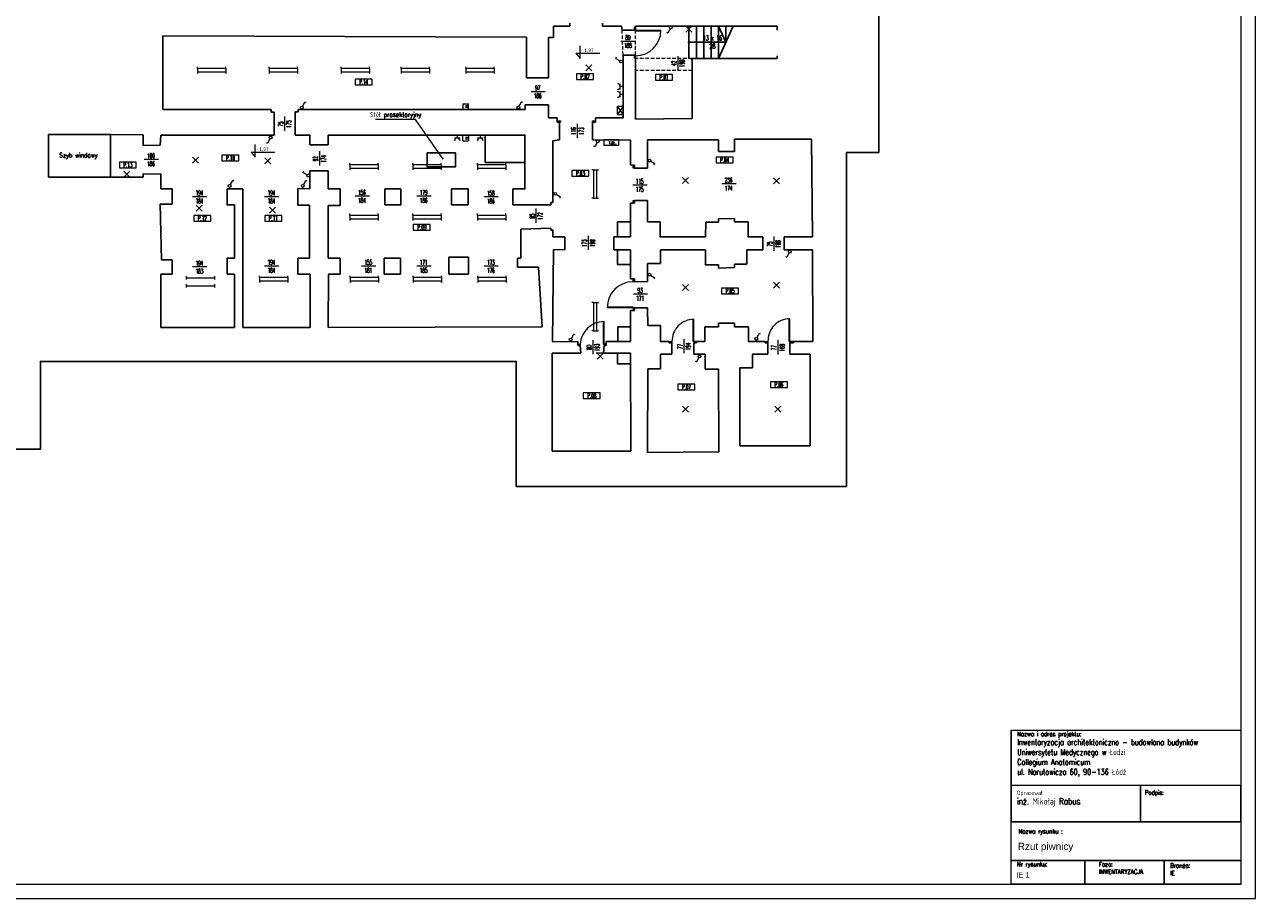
# Model space of a CAD drawing. Header units: millimetres. Extents: x 7052 to 69970, y -1719 to 15326.
# Tile 2 of 160: x 11115 to 15462, y -1719 to 1368. Entities that reach past the tile are written whole.
import ezdxf

# ---------------------------------------------------------------- set-up
doc = ezdxf.new("R2010")
doc.units = ezdxf.units.MM
doc.linetypes.add('HIDDEN', pattern=[9.525, 6.35, -3.175])
for name, color, linetype, lineweight in [('m_elektryka', 10, 'Continuous', 5), ('m_tabela', 7, 'Continuous', 20), ('m_tekst', 7, 'Continuous', 13), ('mr_cienka', 7, 'Continuous', 9), ('mr_opis', 7, 'Continuous', 9), ('mr_opis_bialy', 7, 'Continuous', 9), ('mr_otwory', 7, 'Continuous', 13), ('mr_przerywane', 7, 'Continuous', 13), ('mr_stolarka', 7, 'Continuous', 13), ('mr_ściany', 7, 'Continuous', 25)]:
    doc.layers.add(name, color=color, linetype=linetype, lineweight=lineweight)
doc.styles.add('opis', font='simplex.shx', dxfattribs={"width": 0.8})
doc.styles.add('PIOTR', font='arial.ttf', dxfattribs={"height": 10})
doc.styles.get("Standard").update_dxf_attribs({"font": 'arial.ttf'})
doc.styles.add('styl1', font='simplex.shx', dxfattribs={"width": 0.75})
doc.styles.add('TABELKA', font='arial.ttf')
doc.styles.add('WYM', font='simplex.shx', dxfattribs={"width": 0.5})

# ---------------------------------------------------------------- blocks, each defined once
blk = doc.blocks.new('KOTA')
for p, q in [((0, 0), (0, 50)), ((-16.6, 20), (76.8, 20)), ((-16.6, 20), (0, 0))]:
    blk.add_line(p, q)
at = {"style": 'TABELKA', "flags": 4}
blk.add_attdef('POZIOM', (1.4, 25), '', height=13.7, rotation=360, dxfattribs=at)
blk = doc.blocks.new('oświetlenie')
at = {"layer": 'm_elektryka', "color": 0}
for p, q in [((10.6, 10.6), (-10.6, -10.6)), ((-10.6, 10.6), (10.6, -10.6))]:
    blk.add_line(p, q, dxfattribs=at)
blk = doc.blocks.new('właczn ik pojedynczy')
at = {"layer": 'm_elektryka', "color": 0}
for p in [(-12.4, 12.7), (0, 0)]:
    blk.add_line(p, (-14.8, 8.3), dxfattribs=at)
blk.add_circle((4.4, -2.4), 5, dxfattribs=at)
blk = doc.blocks.new('gniazdo z u')
at = {"layer": 'm_elektryka', "color": 0}
for p, q in [((-20, -10), (0, -10)), ((-10, -20), (-10, -10))]:
    blk.add_line(p, q, dxfattribs=at)
blk.add_arc((-10, 0), 10, 180, 0, dxfattribs=at)
blk = doc.blocks.new('świetlówka 1')
at = {"layer": 'm_elektryka', "color": 0, "ltscale": 0.4}
for p, q in [((0, 0), (0, 6)), ((0, 0), (100, 0)), ((0, -6), (0, 0)), ((100, 0), (100, 6)), ((100, -6), (100, 0))]:
    blk.add_line(p, q, dxfattribs=at)

msp = doc.modelspace()

# ---------------------------------------------------------------- linework, layer by layer
at = {"layer": 'm_elektryka', "color": 0}
for p, q in [((13475, 1363.5), (13447.8, 1363.5)), ((13461.4, 1352.9), (13450.8, 1363.5)), ((13461.4, 1352.9), (13450.8, 1342.3)), ((13461.4, 1352.9), (13472, 1363.5)), ((13461.4, 1352.9), (13472, 1342.3)), ((11725.6, 1213.4), (11725.6, 1219.4)), ((11825.6, 1213.4), (11825.6, 1219.4)), ((11978.5, 1213.4), (11978.5, 1219.4)), ((12078.5, 1213.4), (12078.5, 1219.4)), ((12232.4, 1213.4), (12232.4, 1219.4)), ((12332.4, 1213.4), (12332.4, 1219.4)), ((12445.2, 1213.4), (12445.2, 1219.4)), ((12545.2, 1213.4), (12545.2, 1219.4)), ((12672.8, 1213.4), (12672.8, 1219.4)), ((12772.8, 1213.4), (12772.8, 1219.4)), ((11825.6, 1213.4), (11725.6, 1213.4)), ((11725.6, 1201.4), (11825.6, 1201.4)), ((11725.6, 1201.4), (11725.6, 1195.4)), ((11825.6, 1201.4), (11825.6, 1195.4)), ((12078.5, 1213.4), (11978.5, 1213.4)), ((11978.5, 1201.4), (12078.5, 1201.4)), ((11978.5, 1201.4), (11978.5, 1195.4)), ((12078.5, 1201.4), (12078.5, 1195.4)), ((12332.4, 1213.4), (12232.4, 1213.4)), ((12232.4, 1201.4), (12332.4, 1201.4)), ((12232.4, 1201.4), (12232.4, 1195.4)), ((12332.4, 1201.4), (12332.4, 1195.4)), ((12545.2, 1213.4), (12445.2, 1213.4)), ((12445.2, 1201.4), (12545.2, 1201.4)), ((12445.2, 1201.4), (12445.2, 1195.4)), ((12545.2, 1201.4), (12545.2, 1195.4)), ((12772.8, 1213.4), (12672.8, 1213.4)), ((12672.8, 1201.4), (12772.8, 1201.4)), ((12672.8, 1201.4), (12672.8, 1195.4)), ((12772.8, 1201.4), (12772.8, 1195.4)), ((12662.8, 1088.5), (12662.8, 1068.5)), ((12682.8, 1068.5), (12682.8, 1088.5)), ((13209.3, 1050.5), (13209.3, 1079.9)), ((13209.3, 1079.9), (13229.3, 1079.9)), ((13209.3, 1050.5), (13229.3, 1050.5)), ((13229.3, 1050.5), (13229.3, 1079.9)), ((12662.8, 957.5), (12662.8, 977.5)), ((12682.8, 977.5), (12682.8, 957.5)), ((13214.1, 961), (13161.1, 961)), ((13161.3, 940.9), (13161.3, 960.9)), ((13214.1, 941), (13214.1, 961)), ((13214.1, 941), (13161.1, 941)), ((12263.2, 872.9), (12263.2, 878.9)), ((12363.2, 872.9), (12263.2, 872.9)), ((12363.2, 872.9), (12363.2, 878.9)), ((12486.2, 872.9), (12486.2, 878.9)), ((12586.2, 872.9), (12486.2, 872.9)), ((12586.2, 872.9), (12586.2, 878.9)), ((12714.9, 872.9), (12714.9, 878.9)), ((12814.9, 872.9), (12714.9, 872.9)), ((12814.9, 872.9), (12814.9, 878.9)), ((11462.3, 829.6), (11489.5, 829.6)), ((11475.9, 840.2), (11465.3, 850.8)), ((11475.9, 840.2), (11465.3, 829.6)), ((11475.9, 840.2), (11486.5, 850.8)), ((11475.9, 840.2), (11486.5, 829.6)), ((12263.2, 860.9), (12363.2, 860.9)), ((12263.2, 860.9), (12263.2, 854.9)), ((12363.2, 860.9), (12363.2, 854.9)), ((12486.2, 860.9), (12586.2, 860.9)), ((12486.2, 860.9), (12486.2, 854.9)), ((12586.2, 860.9), (12586.2, 854.9)), ((12714.9, 860.9), (12814.9, 860.9)), ((12714.9, 860.9), (12714.9, 854.9)), ((12814.9, 860.9), (12814.9, 854.9)), ((13124.4, 854.9), (13118.4, 854.9)), ((13124.4, 854.9), (13124.4, 754.9)), ((13136.4, 754.9), (13136.4, 854.9)), ((13136.4, 854.9), (13142.4, 854.9)), ((13124.4, 754.9), (13118.4, 754.9)), ((13136.4, 754.9), (13142.4, 754.9)), ((12263.2, 694.5), (12263.2, 700.5)), ((12363.2, 694.5), (12363.2, 700.5)), ((12486.2, 694.5), (12486.2, 700.5)), ((12586.2, 694.5), (12586.2, 700.5)), ((12714.9, 694.5), (12714.9, 700.5)), ((12814.9, 694.5), (12814.9, 700.5)), ((12363.2, 694.5), (12263.2, 694.5)), ((12263.2, 682.5), (12363.2, 682.5)), ((12263.2, 682.5), (12263.2, 676.5)), ((12363.2, 682.5), (12363.2, 676.5)), ((12586.2, 694.5), (12486.2, 694.5)), ((12486.2, 682.5), (12586.2, 682.5)), ((12486.2, 682.5), (12486.2, 676.5)), ((12586.2, 682.5), (12586.2, 676.5)), ((12814.9, 694.5), (12714.9, 694.5)), ((12714.9, 682.5), (12814.9, 682.5)), ((12714.9, 682.5), (12714.9, 676.5)), ((12814.9, 682.5), (12814.9, 676.5)), ((11944.3, 474.8), (11944.3, 480.8)), ((12044.3, 474.8), (12044.3, 480.8)), ((12264.4, 474.8), (12264.4, 480.8)), ((12364.4, 474.8), (12364.4, 480.8)), ((12487.4, 474.8), (12487.4, 480.8)), ((12587.4, 474.8), (12587.4, 480.8)), ((12716.1, 474.8), (12716.1, 480.8)), ((12816.1, 474.8), (12816.1, 480.8)), ((12044.3, 474.8), (11944.3, 474.8)), ((11944.3, 462.8), (12044.3, 462.8)), ((11944.3, 462.8), (11944.3, 456.8)), ((12044.3, 462.8), (12044.3, 456.8)), ((12364.4, 474.8), (12264.4, 474.8)), ((12264.4, 462.8), (12364.4, 462.8)), ((12264.4, 462.8), (12264.4, 456.8)), ((12364.4, 462.8), (12364.4, 456.8)), ((12587.4, 474.8), (12487.4, 474.8)), ((12487.4, 462.8), (12587.4, 462.8)), ((12487.4, 462.8), (12487.4, 456.8)), ((12587.4, 462.8), (12587.4, 456.8)), ((12816.1, 474.8), (12716.1, 474.8)), ((12716.1, 462.8), (12816.1, 462.8)), ((12716.1, 462.8), (12716.1, 456.8)), ((12816.1, 462.8), (12816.1, 456.8)), ((13124.4, 386.6), (13118.4, 386.6)), ((13124.4, 386.6), (13124.4, 286.6)), ((13136.4, 286.6), (13136.4, 386.6)), ((13136.4, 386.6), (13142.4, 386.6)), ((13124.4, 286.6), (13118.4, 286.6)), ((13136.4, 286.6), (13142.4, 286.6)), ((13161.1, 207), (13133.9, 207)), ((13147.5, 196.4), (13136.9, 207)), ((13147.5, 196.4), (13136.9, 185.8)), ((13147.5, 196.4), (13158.1, 207)), ((13147.5, 196.4), (13158.1, 185.8))]:
    msp.add_line(p, q, dxfattribs=at)
for points in [[(11725.6, 1213.4), (11725.6, 1201.4)], [(11825.6, 1213.4), (11825.6, 1201.4)], [(11978.5, 1213.4), (11978.5, 1201.4)], [(12078.5, 1213.4), (12078.5, 1201.4)], [(12232.4, 1213.4), (12232.4, 1201.4)], [(12332.4, 1213.4), (12332.4, 1201.4)], [(12445.2, 1213.4), (12445.2, 1201.4)], [(12545.2, 1213.4), (12545.2, 1201.4)], [(12672.8, 1213.4), (12672.8, 1201.4)], [(12772.8, 1213.4), (12772.8, 1201.4)], [(12662.8, 1088.5), (12682.8, 1088.5)], [(12662.8, 1068.5), (12682.8, 1068.5)], [(13229.3, 1079.9), (13209.3, 1050.5)], [(13229.3, 1050.5), (13209.3, 1079.9)], [(12662.8, 957.5), (12682.8, 957.5)], [(12263.2, 872.9), (12263.2, 860.9)], [(12363.2, 872.9), (12363.2, 860.9)], [(12486.2, 872.9), (12486.2, 860.9)], [(12586.2, 872.9), (12586.2, 860.9)], [(12714.9, 872.9), (12714.9, 860.9)], [(12814.9, 872.9), (12814.9, 860.9)], [(13124.4, 854.9), (13136.4, 854.9)], [(13124.4, 754.9), (13136.4, 754.9)], [(12263.2, 694.5), (12263.2, 682.5)], [(12363.2, 694.5), (12363.2, 682.5)], [(12486.2, 694.5), (12486.2, 682.5)], [(12586.2, 694.5), (12586.2, 682.5)], [(12714.9, 694.5), (12714.9, 682.5)], [(12814.9, 694.5), (12814.9, 682.5)], [(11944.3, 474.8), (11944.3, 462.8)], [(12044.3, 474.8), (12044.3, 462.8)], [(12264.4, 474.8), (12264.4, 462.8)], [(12364.4, 474.8), (12364.4, 462.8)], [(12487.4, 474.8), (12487.4, 462.8)], [(12587.4, 474.8), (12587.4, 462.8)], [(12716.1, 474.8), (12716.1, 462.8)], [(12816.1, 474.8), (12816.1, 462.8)], [(13124.4, 386.6), (13136.4, 386.6)], [(13124.4, 286.6), (13136.4, 286.6)]]:
    msp.add_lwpolyline(points, dxfattribs=at)
at = {"layer": 'm_tabela', "color": 0}
for p, q in [((15462, -1719.2), (15462, 4220.8)), ((15412, -1669.2), (15412, 4170.8)), ((14599.9, -1124.8), (14599.9, -1319.1)), ((15412, -1319.1), (15412, -1114.8)), ((14598.9, -1320.1), (14598.9, -1448.7)), ((14598.9, -1320.1), (14598.9, -1448.7)), ((15055.7, -1320.1), (14598.9, -1320.1)), ((14599.9, -1319.1), (15412, -1319.1)), ((15055.7, -1448.7), (15055.7, -1320.1)), ((15055.7, -1320.1), (15055.7, -1448.7)), ((15410.9, -1320.1), (15055.7, -1320.1)), ((15410.9, -1448.7), (15410.9, -1320.1)), ((15410.9, -1448.7), (15410.9, -1320.1)), ((14598.9, -1448.7), (15410.9, -1448.7)), ((14598.9, -1585.2), (14598.9, -1448.7)), ((14598.9, -1448.7), (15055.7, -1448.7)), ((15055.7, -1448.7), (14598.9, -1448.7)), ((14598.9, -1448.7), (15055.7, -1448.7)), ((15055.7, -1448.7), (15410.9, -1448.7)), ((15410.9, -1448.7), (15055.7, -1448.7)), ((15055.7, -1448.7), (15410.9, -1448.7)), ((15410.9, -1448.7), (15410.9, -1585.2)), ((15410.9, -1585.2), (14598.9, -1585.2)), ((14598.9, -1585.2), (14859.2, -1585.2)), ((14598.9, -1669.2), (14598.9, -1585.2)), ((14859.2, -1585.2), (14859.2, -1669.2)), ((14859.2, -1585.2), (15140.2, -1585.2)), ((14859.2, -1669.2), (14859.2, -1585.2)), ((15140.2, -1585.2), (15140.2, -1669.2)), ((15140.2, -1585.2), (15410.9, -1585.2)), ((15140.2, -1669.2), (15140.2, -1585.2)), ((15410.9, -1585.2), (15410.9, -1669.2)), ((7102, -1669.2), (15412, -1669.2)), ((14859.2, -1669.2), (14598.9, -1669.2)), ((15140.2, -1669.2), (14859.2, -1669.2)), ((15410.9, -1669.2), (15140.2, -1669.2)), ((7052, -1719.2), (15462, -1719.2))]:
    msp.add_line(p, q, dxfattribs=at)
at = {"layer": 'm_tabela', "color": 0, "lineweight": 20}
for p, q in [((14598.9, -1669.2), (14598.9, -1124.8)), ((14598.9, -1124.8), (15412, -1124.8)), ((15055.7, -1320.1), (15055.7, -1448.7)), ((14598.9, -1448.7), (15412, -1448.7)), ((14598.9, -1448.7), (15410.9, -1448.7)), ((14598.9, -1585.2), (15412, -1585.2)), ((14859.2, -1585.2), (14859.2, -1669.2)), ((15140.2, -1585.2), (15140.2, -1669.2)), ((15412, -1669.2), (14598.9, -1669.2))]:
    msp.add_line(p, q, dxfattribs=at)
at = {"layer": 'mr_cienka', "color": 0, "ltscale": 2}
for p, q in [((12282.3, 1175.4), (12282.3, 1155.4)), ((12342.3, 1175.4), (12282.3, 1175.4)), ((13064, 1194.5), (13064, 1174.5)), ((13124, 1194.5), (13064, 1194.5)), ((13064, 1174.5), (13124, 1174.5)), ((13343, 1192.4), (13343, 1172.4)), ((13403, 1192.4), (13343, 1192.4)), ((12282.3, 1155.4), (12342.3, 1155.4)), ((13343, 1172.4), (13403, 1172.4)), ((11449.4, 882.7), (11449.4, 862.7)), ((11509.4, 882.7), (11449.4, 882.7)), ((11811.9, 907.3), (11811.9, 887.3)), ((11871.9, 907.3), (11811.9, 907.3)), ((11811.9, 887.3), (11871.9, 887.3)), ((13557.2, 899.7), (13557.2, 879.7)), ((13617.2, 899.7), (13557.2, 899.7)), ((13557.2, 879.7), (13617.2, 879.7)), ((11449.4, 862.7), (11509.4, 862.7)), ((13047.9, 852.9), (13047.9, 832.9)), ((13107.9, 852.9), (13047.9, 852.9)), ((13047.9, 832.9), (13107.9, 832.9)), ((11712.3, 694), (11712.3, 674)), ((11772.3, 694), (11712.3, 694)), ((11712.3, 674), (11772.3, 674)), ((11962.8, 694), (11962.8, 674)), ((12022.8, 694), (11962.8, 694)), ((11962.8, 674), (12022.8, 674)), ((12487.8, 662.2), (12487.8, 642.2)), ((12547.8, 662.2), (12487.8, 662.2)), ((12487.8, 642.2), (12547.8, 642.2)), ((13576.3, 437.5), (13576.3, 417.5)), ((13636.3, 437.5), (13576.3, 437.5)), ((13576.3, 417.5), (13636.3, 417.5)), ((13422.4, 98.2), (13422.4, 78.2)), ((13482.4, 98.2), (13422.4, 98.2)), ((13749.1, 106.4), (13749.1, 86.4)), ((13809.1, 106.4), (13749.1, 106.4)), ((13088.1, 67), (13088.1, 47)), ((13148.1, 67), (13088.1, 67)), ((13088.1, 47), (13148.1, 47)), ((13422.4, 78.2), (13482.4, 78.2)), ((13749.1, 86.4), (13809.1, 86.4))]:
    msp.add_line(p, q, dxfattribs=at)
at = {"layer": 'mr_cienka', "color": 0}
for points in [[(12342.3, 1155.4), (12342.3, 1175.4)], [(13124, 1174.5), (13124, 1194.5)], [(13403, 1172.4), (13403, 1192.4)], [(11509.4, 862.7), (11509.4, 882.7)], [(11871.9, 887.3), (11871.9, 907.3)], [(13617.2, 879.7), (13617.2, 899.7)], [(13107.9, 832.9), (13107.9, 852.9)], [(11772.3, 674), (11772.3, 694)], [(12022.8, 674), (12022.8, 694)], [(12547.8, 642.2), (12547.8, 662.2)], [(13636.3, 417.5), (13636.3, 437.5)], [(13482.4, 78.2), (13482.4, 98.2)], [(13809.1, 86.4), (13809.1, 106.4)], [(13148.1, 47), (13148.1, 67)]]:
    msp.add_lwpolyline(points, dxfattribs=at)
at = {"layer": 'mr_opis', "color": 0}
msp.add_lwpolyline([(12592.8, 892.6), (12495.9, 1033.6), (12354.2, 1033.6)], dxfattribs=at)
at = {"layer": 'mr_otwory', "color": 0, "ltscale": 2}
for p, q in [((13271, 1308.7), (13221, 1308.7)), ((13422.6, 1256.8), (13422.6, 1206.8)), ((12953.5, 1131.5), (12903.5, 1131.5)), ((12033.3, 1043.4), (12033.3, 993.4)), ((13066.6, 1018.4), (13066.6, 968.4)), ((12155.9, 920.7), (12155.9, 870.7)), ((11587.5, 891.7), (11537.5, 891.7)), ((13313.4, 801.2), (13263.4, 801.2)), ((13627.5, 805.6), (13577.5, 805.6)), ((11758.4, 759.9), (11708.4, 759.9)), ((12012.7, 759.9), (11962.7, 759.9)), ((12332.4, 762), (12282.4, 762)), ((12550.5, 762), (12500.5, 762)), ((12787.5, 759.6), (12737.5, 759.6)), ((12921, 718.1), (12921, 668.1)), ((13105.5, 622.2), (13105.5, 572.2)), ((13761, 619.3), (13761, 569.3)), ((11758.4, 512), (11708.4, 512)), ((12012.7, 515.1), (11962.7, 515.1)), ((12354.8, 514.9), (12304.8, 514.9)), ((12550.5, 514.9), (12500.5, 514.9)), ((12787.5, 514.9), (12737.5, 514.9)), ((13314.9, 416.1), (13264.9, 416.1)), ((13122, 253.9), (13122, 203.9)), ((13443.6, 257.3), (13443.6, 207.3)), ((13775.3, 253.1), (13775.3, 203.1))]:
    msp.add_line(p, q, dxfattribs=at)
at = {"layer": 'mr_przerywane', "color": 0, "linetype": 'HIDDEN', "ltscale": 2}
for p, q in [((13472.4, 1248.5), (13272.4, 1248.5)), ((13472.4, 1206.5), (13272.4, 1206.5))]:
    msp.add_line(p, q, dxfattribs=at)
for points in [[(13228.4, 1260.5), (13225.4, 1348.5)], [(13272.4, 1260.5), (13272.4, 1348.5)]]:
    msp.add_lwpolyline(points, dxfattribs=at)
at = {"layer": 'mr_stolarka', "color": 0, "ltscale": 2}
for p, q in [((13272.4, 1348.5), (13362.4, 1348.5)), ((13272.4, 1346.5), (13272.4, 1348.5)), ((13362.4, 1348.5), (13362.4, 1348.5)), ((13272.4, 1346.5), (13362.4, 1346.5)), ((13272.4, 1260.5), (13272.4, 1260.5)), ((13264.4, 460), (13264.4, 460)), ((13264.4, 370), (13172.4, 370)), ((13264.4, 368), (13172.4, 368)), ((13172.4, 368), (13172.4, 368)), ((13264.4, 370), (13264.4, 368)), ((13159.4, 239), (13159.4, 319)), ((13161.4, 239), (13161.4, 319)), ((13161.4, 319), (13161.4, 319)), ((13476.4, 249), (13476.4, 327)), ((13478.4, 249), (13478.4, 327)), ((13478.4, 327), (13478.4, 327)), ((13815.4, 249), (13815.4, 329)), ((13817.4, 249), (13817.4, 329)), ((13817.4, 329), (13817.4, 329)), ((13077.4, 239), (13077.4, 239)), ((13159.4, 239), (13161.4, 239)), ((13401.4, 249), (13401.4, 249)), ((13478.4, 249), (13476.4, 249)), ((13740.4, 249), (13740.4, 249)), ((13815.4, 249), (13817.4, 249))]:
    msp.add_line(p, q, dxfattribs=at)
at = {"layer": 'mr_stolarka', "color": 0, "linetype": 'HIDDEN', "ltscale": 2}
msp.add_line((13159.4, 239), (13161.4, 239), dxfattribs=at)
at = {"layer": 'mr_stolarka', "color": 0, "ltscale": 2}
for points in [[(13267.4, 1358.5), (13267.4, 1348.5), (13272.4, 1348.5), (13272.4, 1358.5)], [(13267.4, 1260.5), (13267.4, 1250.5), (13272.4, 1250.5), (13272.4, 1260.5)], [(13007.4, 1028.5), (13007.4, 1023.5), (12996.4, 1023.5), (12996.4, 1028.5)], [(13131.4, 1028.5), (13131.4, 1023.5), (13120.4, 1023.5), (13120.4, 1028.5)], [(13264.4, 861.5), (13264.4, 871.5), (13269.4, 871.5), (13269.4, 861.5)], [(13264.4, 737), (13264.4, 747), (13269.4, 747), (13269.4, 737)], [(13264.4, 460), (13264.4, 470), (13269.4, 470), (13269.4, 460)], [(13264.4, 368), (13264.4, 358), (13269.4, 358), (13269.4, 368)], [(13077.4, 239), (13077.4, 234), (13069.4, 234), (13069.4, 239)], [(13161.4, 239), (13161.4, 234), (13169.4, 234), (13169.4, 239)], [(13401.4, 249), (13401.4, 244), (13391.4, 244), (13391.4, 249)], [(13478.4, 249), (13478.4, 244), (13488.4, 244), (13488.4, 249)], [(13740.4, 249), (13740.4, 244), (13730.4, 244), (13730.4, 249)], [(13817.4, 249), (13817.4, 244), (13830.4, 244), (13830.4, 249)]]:
    msp.add_lwpolyline(points, close=True, dxfattribs=at)
for centre, radius, start, end in [((13272.4, 1348.5), 90, 270, 0), ((13264.4, 368), 92, 90, 180), ((13160.9, 235.5), 83.5, 89.6063, 177.5993), ((13478.6, 249.8), 77.2, 90.1094, 180.6299), ((13817.9, 251.5), 77.5, 90.3302, 181.8592)]:
    msp.add_arc(centre, radius, start, end, dxfattribs=at)
at = {"layer": 'mr_ściany', "color": 0, "ltscale": 2}
for p, q in [((12982.4, 1363.5), (12982.4, 1322.5)), ((12982.4, 1363.5), (13040.4, 1363.5)), ((13040.4, 1363.5), (13040.4, 1373.5)), ((13155.4, 1363.5), (13155.4, 1373.5)), ((13155.4, 1363.5), (13223.4, 1363.5)), ((13223.4, 1363.5), (13225.4, 1348.5)), ((13225.4, 1348.5), (13272.4, 1348.5)), ((13272.4, 1363.5), (13272.4, 1348.5)), ((13272.4, 1363.5), (13773.4, 1363.5)), ((13461.4, 1363.5), (13461.4, 1248.5)), ((13487.4, 1363.5), (13487.4, 1248.5)), ((13513.4, 1363.5), (13513.4, 1248.5)), ((13539.4, 1363.5), (13539.4, 1248.5)), ((13565.4, 1363.5), (13565.4, 1248.5)), ((13591.4, 1306), (13565.4, 1363.5)), ((13617.4, 1363.5), (13565.4, 1248.5)), ((13591.4, 1363.5), (13591.4, 1306)), ((13773.4, 1363.5), (13773.4, 1348.5)), ((13773.4, 1363.5), (13773.4, 1348.5)), ((11602.9, 1068.5), (11602.9, 1328.5)), ((11602.9, 1328.5), (12887.4, 1324.5)), ((12887.4, 1180.5), (12887.4, 1324.5)), ((12965.4, 1322.5), (12965.4, 1180.5)), ((12965.4, 1322.5), (12982.4, 1322.5)), ((13463.4, 1306), (13591.4, 1306)), ((13228.4, 1260.5), (13229.4, 1038.5)), ((13228.4, 1260.5), (13272.4, 1260.5)), ((13272.4, 1260.5), (13272.4, 1034.5)), ((13465.4, 1248.5), (13773.4, 1248.5)), ((13472.4, 1248.5), (13472.4, 1036.5)), ((13773.4, 1258.5), (13773.4, 1248.5)), ((12887.4, 1180.5), (12965.4, 1180.5)), ((11985.9, 1068.5), (11602.9, 1068.5)), ((11985.9, 1059.5), (11985.9, 1068.5)), ((11995.9, 1059.5), (11985.9, 1059.5)), ((11995.9, 977.5), (11995.9, 1059.5)), ((12070.9, 977.5), (12070.9, 1060.5)), ((12070.9, 1060.5), (12080.9, 1060.5)), ((12080.9, 1060.5), (12080.9, 1068.5)), ((12080.9, 1068.5), (12882.4, 1068.5)), ((12882.4, 1084.5), (12965.4, 1084.5)), ((12882.4, 1068.5), (12882.4, 1084.5)), ((12965.4, 1084.5), (12965.4, 1038.5)), ((12965.4, 1038.5), (12996.4, 1038.5)), ((12996.4, 1038.5), (12996.4, 1023.5)), ((13004.4, 1023.5), (12996.4, 1023.5)), ((13004.4, 1023.5), (13004.4, 961.5)), ((13120.4, 1023.5), (13120.4, 961.5)), ((13131.4, 1023.5), (13122.4, 1023.5)), ((13131.4, 1038.5), (13131.4, 1023.5)), ((13229.4, 1038.5), (13131.4, 1038.5)), ((13272.4, 1034.5), (13472.4, 1036.5)), ((11417.9, 980.5), (11198.9, 980.5)), ((11198.9, 980.5), (11198.9, 829.6)), ((11417.9, 939.6), (11417.9, 980.5)), ((11417.9, 939.6), (11417.9, 979.6)), ((11417.9, 979.6), (11533.9, 979.5)), ((11533.9, 979.5), (11533.9, 941.5)), ((11593.9, 942.5), (11595.9, 977.5)), ((11595.9, 977.5), (11995.9, 977.5)), ((12070.9, 977.5), (12121.9, 977.5)), ((12121.9, 977.5), (12121.9, 943.5)), ((12881.9, 977.5), (12186.9, 977.5)), ((12186.9, 977.5), (12186.9, 943.5)), ((12881.9, 977.5), (12881.9, 788.5)), ((13004.4, 961.5), (12980.4, 957.5)), ((12980.4, 957.5), (12980.4, 739.5)), ((13254.4, 960.5), (13120.4, 961.5)), ((13254.4, 960.5), (13254.4, 872.5)), ((13315.4, 961.5), (13315.4, 861.5)), ((13315.4, 961.5), (13565.4, 961.5)), ((13565.4, 961.5), (13565.4, 919.5)), ((13894.4, 963.5), (13622.4, 963.5)), ((13622.4, 963.5), (13622.4, 920.5)), ((13894.4, 963.5), (13897.4, 618)), ((11417.9, 939.6), (11417.9, 869.6)), ((11533.9, 941.5), (11593.9, 942.5)), ((12186.9, 943.5), (12121.9, 943.5)), ((13565.4, 919.5), (13622.4, 920.5)), ((11417.9, 829.6), (11417.9, 869.6)), ((11417.9, 829.6), (11417.9, 869.6)), ((13254.4, 872.5), (13264.4, 871.5)), ((13264.4, 871.5), (13269.4, 871.5)), ((13269.4, 871.5), (13269.4, 861.5)), ((11417.9, 829.6), (11198.9, 829.6)), ((11533.9, 829.6), (11417.9, 829.6)), ((11595.9, 840.5), (11533.9, 841.5)), ((11533.9, 841.5), (11533.9, 829.6)), ((11595.9, 788.5), (11595.9, 840.5)), ((12121.9, 851.5), (12121.9, 788.5)), ((12186.9, 851.5), (12121.9, 851.5)), ((12186.9, 851.5), (12186.9, 788.5)), ((13269.4, 861.5), (13315.4, 861.5)), ((11635.9, 788.5), (11595.9, 788.5)), ((11635.9, 788.5), (11635.9, 734.5)), ((11829.9, 788.5), (11829.9, 731.5)), ((11829.9, 788.5), (11885.9, 788.5)), ((11885.9, 788.5), (11885.9, 731.5)), ((12121.9, 788.5), (12079.9, 789.5)), ((12079.9, 789.5), (12079.9, 730.5)), ((12229.9, 788.5), (12186.9, 788.5)), ((12229.9, 788.5), (12229.9, 729.5)), ((12443.9, 788.5), (12386.9, 788.5)), ((12386.9, 788.5), (12386.9, 731.5)), ((12443.9, 788.5), (12443.9, 731.5)), ((12680.9, 788.5), (12622.9, 788.5)), ((12622.9, 788.5), (12622.9, 731.5)), ((12680.9, 788.5), (12680.9, 731.5)), ((12881.9, 788.5), (12838.9, 788.5)), ((12838.9, 788.5), (12838.9, 731.5)), ((12973.4, 739.5), (12973.4, 731.5)), ((12973.4, 739.5), (12980.4, 739.5)), ((13269.4, 747), (13269.4, 737)), ((13315.4, 747), (13269.4, 747)), ((13315.4, 747), (13315.4, 672)), ((11635.9, 734.5), (11593.9, 734.5)), ((11593.9, 734.5), (11597.9, 537.5)), ((11829.9, 731.5), (11855.9, 731.5)), ((11855.9, 543.5), (11855.9, 731.5)), ((11885.9, 731.5), (11885.9, 543.5)), ((12079.9, 730.5), (12120.9, 730.5)), ((12120.9, 730.5), (12120.9, 543.5)), ((12229.9, 729.5), (12186.9, 729.5)), ((12186.9, 729.5), (12186.9, 543.5)), ((12443.9, 731.5), (12386.9, 731.5)), ((12680.9, 731.5), (12622.9, 731.5)), ((12881.9, 731.5), (12838.9, 731.5)), ((12881.9, 731.5), (12973.4, 731.5)), ((13254.4, 738), (13254.4, 618)), ((13264.4, 737.3), (13254.4, 738)), ((13209.4, 618), (13209.4, 671)), ((13254.4, 671), (13209.4, 671)), ((13359.4, 672), (13315.4, 672)), ((13359.4, 672), (13359.9, 618)), ((13520.4, 670), (13519.9, 618)), ((13565.4, 670), (13520.4, 670)), ((13565.4, 682), (13622.4, 683)), ((13565.4, 682), (13565.4, 670)), ((13622.4, 683), (13622.4, 671)), ((13670.4, 672), (13622.4, 671)), ((13670.4, 672), (13670.4, 618)), ((12973.4, 649), (12867.9, 646)), ((12867.9, 543.5), (12867.9, 646)), ((12973.4, 649), (12973.4, 642)), ((12980.4, 642), (12973.4, 642)), ((12980.4, 642), (12980.4, 618)), ((13022.4, 618), (12980.4, 618)), ((13022.4, 618), (13022.4, 573)), ((13195.4, 618), (13195.4, 573)), ((13254.4, 618), (13195.4, 618)), ((13519.9, 618), (13359.9, 618)), ((13722.4, 618), (13670.4, 618)), ((13722.4, 573), (13722.4, 618)), ((13897.4, 618), (13797.4, 618)), ((13797.4, 573), (13797.4, 618)), ((12982.4, 574), (12979.4, 248)), ((13022.4, 573), (12982.4, 574)), ((13254.4, 573), (13195.4, 573)), ((13208.9, 573), (13208.9, 521)), ((13254.4, 573), (13254.4, 470)), ((13360.4, 573), (13360.4, 524)), ((13519.4, 573), (13360.4, 573)), ((13519.4, 573), (13519.4, 520)), ((13665.4, 573), (13665.4, 522)), ((13722.4, 573), (13665.4, 573)), ((13897.4, 573), (13797.4, 573)), ((13899.4, 249), (13897.4, 573)), ((11597.9, 537.5), (11635.9, 537.5)), ((11635.9, 537.5), (11635.9, 486.5)), ((11829.9, 543.5), (11829.9, 486.5)), ((11829.9, 543.5), (11855.9, 543.5)), ((11885.9, 543.5), (11885.9, 486.5)), ((12120.9, 543.5), (12079.9, 543.5)), ((12079.9, 543.5), (12079.9, 486.5)), ((12229.9, 543.5), (12186.9, 543.5)), ((12229.9, 543.5), (12229.9, 486.5)), ((12441.9, 543.5), (12384.9, 543.5)), ((12384.9, 543.5), (12384.9, 486.5)), ((12441.9, 543.5), (12441.9, 486.5)), ((12612.9, 546.5), (12612.9, 486.5)), ((12612.9, 546.5), (12682.9, 546.5)), ((12682.9, 546.5), (12682.9, 486.5)), ((12855.9, 543.5), (12855.9, 511.5)), ((12855.9, 543.5), (12867.9, 543.5)), ((13315.4, 524), (13315.4, 461)), ((13360.4, 524), (13315.4, 524)), ((13622.4, 522), (13622.4, 510)), ((13665.4, 522), (13622.4, 522)), ((11635.9, 486.5), (11595.9, 486.5)), ((11595.9, 486.5), (11595.9, 298.5)), ((11829.9, 486.5), (11855.9, 486.5)), ((11855.9, 486.5), (11855.9, 298.5)), ((11885.9, 486.5), (11885.9, 298.5)), ((12079.9, 486.5), (12122.9, 486.5)), ((12122.9, 486.5), (12122.9, 298.5)), ((12187.9, 486.5), (12186.9, 298.5)), ((12229.9, 486.5), (12187.9, 486.5)), ((12441.9, 486.5), (12384.9, 486.5)), ((12682.9, 486.5), (12612.9, 486.5)), ((12881.9, 511.5), (12855.9, 511.5)), ((12881.9, 511.5), (12929.9, 511.5)), ((12929.9, 511.5), (12942.9, 300.5)), ((13254.4, 521), (13208.9, 521)), ((13565.4, 520), (13519.4, 520)), ((13565.4, 520), (13565.4, 508)), ((13622.4, 510), (13565.4, 508)), ((13269.4, 470), (13254.4, 470)), ((13269.4, 470), (13269.4, 460)), ((13315.4, 461), (13269.4, 460)), ((13254.4, 358), (13254.4, 249)), ((13269.4, 358), (13254.4, 358)), ((13269.4, 368), (13269.4, 358)), ((13315.4, 368), (13269.4, 368)), ((13315.4, 368), (13316.4, 305)), ((13361.4, 305), (13316.4, 305)), ((13361.4, 305), (13361.4, 249)), ((13565.4, 313), (13565.4, 301)), ((13622.4, 313), (13565.4, 313)), ((13622.4, 313), (13622.4, 301)), ((11595.9, 298.5), (11855.9, 298.5)), ((11885.9, 298.5), (12122.9, 298.5)), ((12942.9, 300.5), (12186.9, 298.5)), ((13209.9, 249), (13209.9, 301)), ((13254.4, 301), (13209.9, 301)), ((13517.4, 301), (13517.4, 249)), ((13565.4, 301), (13517.4, 301)), ((13671.4, 301), (13622.4, 301)), ((13671.4, 301), (13671.4, 249)), ((13069.4, 249), (12979.4, 248)), ((13069.4, 234), (13069.4, 249)), ((13077.4, 234), (13069.4, 234)), ((13077.4, 234), (13079.4, 207)), ((13161.4, 234), (13159.4, 207)), ((13169.4, 234), (13161.4, 234)), ((13169.4, 249), (13169.4, 234)), ((13254.4, 249), (13169.4, 249)), ((13391.4, 249), (13361.4, 249)), ((13391.4, 249), (13391.4, 244)), ((13401.4, 244), (13391.4, 244)), ((13401.4, 244), (13401.4, 204)), ((13478.4, 244), (13478.4, 204)), ((13488.4, 244), (13478.4, 244)), ((13488.4, 249), (13488.4, 244)), ((13517.4, 249), (13488.4, 249)), ((13730.4, 249), (13671.4, 249)), ((13730.4, 249), (13730.4, 244)), ((13730.4, 244), (13740.4, 244)), ((13740.4, 244), (13740.4, 204)), ((13817.4, 244), (13817.4, 204)), ((13830.4, 244), (13817.4, 244)), ((13830.4, 249), (13830.4, 244)), ((13899.4, 249), (13830.4, 249)), ((12978.4, 207), (12978.4, -138.5)), ((13079.4, 207), (12978.4, 207)), ((13254.4, 207), (13159.4, 207)), ((13208.9, 207), (13208.9, 170)), ((13254.4, 207), (13256.4, -138.5)), ((13361.4, 204), (13361.4, 152)), ((13401.4, 204), (13361.4, 204)), ((13518.4, 204), (13478.4, 204)), ((13518.4, 204), (13518.4, 151)), ((13685.4, 204), (13685.4, 156)), ((13740.4, 204), (13685.4, 204)), ((13889.4, 204), (13817.4, 204)), ((13889.4, -119.5), (13889.4, 204)), ((13254.4, 170), (13208.9, 170)), ((13316.4, 152), (13314.4, -143.5)), ((13361.4, 152), (13316.4, 152)), ((13565.4, 151), (13518.4, 151)), ((13565.4, 151), (13567.4, -141.5)), ((13641.4, 156), (13641.4, -119.5)), ((13685.4, 156), (13641.4, 156)), ((13641.4, -119.5), (13889.4, -119.5)), ((12978.4, -138.5), (13256.4, -138.5)), ((13314.4, -143.5), (13567.4, -141.5))]:
    msp.add_line(p, q, dxfattribs=at)
msp.add_lwpolyline([(9545.4, 178.5), (10677.4, 178.5), (10677.4, -131.5), (11170.4, -131.5), (11170.4, 178.5), (12851.4, 178.5), (12851.4, -263.5), (14017.4, -263.5), (14017.4, 916.5), (14131.4, 916.5), (14131.4, 1483.5), (14019.4, 1483.5), (14019.4, 2670.5), (13005.4, 2670.5), (13005.4, 3345.5), (11487.4, 3345.5), (11487.4, 2648.5), (10382.4, 2648.5), (10382.4, 3340.5), (8862.4, 3340.5), (8862.4, 2667.5), (7844.4, 2667.5), (7844.4, 2028.5)], dxfattribs=at)
at = {"layer": 'mr_ściany', "color": 0}
msp.add_lwpolyline([(12741.9, 977.5), (12741.9, 881.7), (12881.9, 881.7)], dxfattribs=at)
at = {"layer": 'mr_ściany', "color": 0, "ltscale": 2}
msp.add_lwpolyline([(12536.2, 915.4), (12536.2, 865.4), (12636.2, 865.4), (12636.2, 915.4)], close=True, dxfattribs=at)
msp.add_circle((13461.4, 1306), 2, dxfattribs=at)

# ---------------------------------------------------------------- block references
at = {"layer": 'm_elektryka', "color": 0}
for name, p, rotation in [('właczn ik pojedynczy', (13395, 1354.1), 89.99999999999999), ('gniazdo z u', (13208.9, 1159.5), 90), ('gniazdo z u', (13208.9, 1131.8), 90), ('właczn ik pojedynczy', (12096.6, 1079.6), 270), ('właczn ik pojedynczy', (12861.1, 1080.5), 270), ('właczn ik pojedynczy', (11981.4, 964.6), 89.99999999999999), ('gniazdo z u', (12633.1, 957.5), 180), ('gniazdo z u', (12714.2, 957.5), 180), ('właczn ik pojedynczy', (13136.7, 952), 89.99999999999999), ('właczn ik pojedynczy', (13326.3, 885.5), 180), ('właczn ik pojedynczy', (11841.4, 802.6), 270), ('właczn ik pojedynczy', (12099.9, 802.6), 270), ('właczn ik pojedynczy', (12992.9, 768), 180), ('właczn ik pojedynczy', (13815.3, 561.6), 89.99999999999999), ('właczn ik pojedynczy', (13326.3, 482.4), 180), ('właczn ik pojedynczy', (13046.2, 259.6), 270), ('właczn ik pojedynczy', (13701.5, 261.9), 270), ('właczn ik pojedynczy', (13495.9, 191.6), 89.99999999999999)]:
    msp.add_blockref(name, p, dxfattribs=dict(at, rotation=rotation))
for name, p in [('oświetlenie', (13107.8, 1216)), ('właczn ik pojedynczy', (13217.1, 1240.4)), ('oświetlenie', (11718, 889.9)), ('oświetlenie', (11973.7, 887.2)), ('właczn ik pojedynczy', (12112.6, 838.1)), ('oświetlenie', (13449.6, 817.9)), ('oświetlenie', (13770.8, 817)), ('oświetlenie', (11731.3, 719.3)), ('oświetlenie', (11990.1, 713.2)), ('świetlówka 1', (11686.8, 473.9)), ('świetlówka 1', (11686.8, 445.4)), ('oświetlenie', (13449.6, 439.3)), ('oświetlenie', (13770.9, 447.6)), ('oświetlenie', (13449.6, 9.5)), ('oświetlenie', (13775.7, 9.5))]:
    msp.add_blockref(name, p, dxfattribs=at)
at = {"layer": 'mr_opis_bialy', "color": 0}
ref = msp.add_blockref('KOTA', (13077.2, 1249), dxfattribs=dict(at, xscale=0.8999999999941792, yscale=0.8999999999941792, zscale=0.6))
ref.add_attrib('POZIOM', '- 1,97', (13080.9, 1271.5), dxfattribs={"layer": '0', "height": 12.3, "style": 'TABELKA', "flags": 4})
ref = msp.add_blockref('KOTA', (11929.4, 899.6), dxfattribs=dict(at, xscale=0.8999999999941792, yscale=0.8999999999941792, zscale=0.6))
ref.add_attrib('POZIOM', '- 1,97', (11933.1, 922.1), dxfattribs={"layer": '0', "height": 12.3, "style": 'TABELKA', "flags": 4})

# ---------------------------------------------------------------- texts
at = {"layer": 'm_tabela', "color": 0, "lineweight": 5, "style": 'PIOTR'}
msp.add_text('Rzut piwnicy', height=25, dxfattribs=at).set_placement((14622.9, -1547.9))
at = {"layer": 'm_tabela', "color": 0, "lineweight": 5}
msp.add_text('IE 1', height=18.9, dxfattribs=at).set_placement((14617.3, -1645.5))
at = {"layer": 'm_tabela', "color": 0, "char_height": 26.25, "attachment_point": 1, "style": 'opis'}
for s, insert, width in [('{\\H0.6x;Nazwa i adres projektu:} \\P{\\H0.8x;Inwentaryzacja architektoniczno - budowlana budynków Uniwersytetu Medycznego w Łodzi\\PCollegium Anatomicum\\Pul. Narutowicza 60, 90-136 Łódź}', (14620.7, -1130.5), 714.215), ('{\\H0.6x;Opracował}\\P{\\H0.88x;inż. Mikołaj Rabus}', (14619.7, -1338.4), 476.912), ('{\\H0.6x;Podpis:}', (15071.4, -1337.3), 91.802), ('{\\H0.6x;Nazwa rysunku :}', (14625.4, -1474.5), 802.267), ('{\\H0.6x;Nr rysunku:}', (14619.7, -1590.5), 247.999), ('{\\H0.6x;Faza:\\PINWENTARYZACJA} ', (14909, -1590.7), 242.188), ('{\\H0.6x;Branża:\\PIE} ', (15161, -1595.2), 247.999)]:
    msp.add_mtext(s, dxfattribs=dict(at, insert=insert, width=width))
at = {"layer": 'm_tekst', "color": 0, "char_height": 10, "style": 'styl1'}
for s, insert, attachment_point in [('K', (12671.8, 1084), 1), ('K', (12671.8, 962), 7), ('T.EL.', (13177.8, 955.7), 1)]:
    msp.add_mtext_dynamic_manual_height_columns(s, width=54.427, gutter_width=75, heights=[0], dxfattribs=dict(at, insert=insert, attachment_point=attachment_point))
at = {"layer": 'mr_opis', "color": 0, "ltscale": 2, "insert": (13507.5, 1329.5), "char_height": 17, "width": 73.725, "attachment_point": 1, "style": 'WYM'}
msp.add_mtext('\\pxqc;{\\W0.6;13 x 16\\P28}', dxfattribs=at)
at = {"layer": 'mr_opis', "color": 0, "char_height": 17, "attachment_point": 1, "style": 'styl1'}
for s, insert in [('\\pxqc;Stół prosektoryjny', (12341, 1059.3)), ('\\pxqc;Szyb windowy', (11220.8, 915.5))]:
    msp.add_mtext_dynamic_manual_height_columns(s, width=168.27, gutter_width=148.1, heights=[0], dxfattribs=dict(at, insert=insert))
at = {"layer": 'mr_otwory', "color": 0, "ltscale": 2, "char_height": 17, "attachment_point": 5, "style": 'WYM'}
for s, width, insert in [('89\\P188', 54.568, (13246, 1308.7)), ('P.14', 40, (12312.3, 1165.4)), ('P.02', 40, (13094, 1184.5)), ('P.01', 40, (13373, 1182.4)), ('97\\P186', 54.568, (12927.3, 1130.7)), ('100\\P186', 54.568, (11561.3, 890.9)), ('P.13', 40, (11479.4, 872.7)), ('P.10', 40, (11841.9, 897.3)), ('P.04', 40, (13587.2, 889.7)), ('P.03', 40, (13077.9, 842.9)), ('236\\P174', 54.568, (13601.4, 804.8)), ('156\\P184', 54.568, (12306.3, 761.2)), ('179\\P186', 54.568, (12524.3, 761.2)), ('115\\P175', 54.568, (13287.3, 800.4)), ('194\\P184', 54.568, (11732.2, 759.1)), ('194\\P184', 54.568, (11986.5, 759.1)), ('158\\P186', 54.568, (12761.4, 758.9)), ('P.12', 40, (11742.3, 684)), ('P.11', 40, (11992.8, 684)), ('P.09', 40, (12517.8, 652.2)), ('194\\P183', 54.568, (11732.2, 511.2)), ('194\\P184', 54.568, (11986.5, 514.3)), ('155\\P181', 54.568, (12328.7, 514.1)), ('171\\P185', 54.568, (12524.3, 514.1)), ('173\\P176', 54.568, (12761.4, 514.1)), ('93\\P171', 54.568, (13288.7, 415.3)), ('P.05', 40, (13606.3, 427.5)), ('P.07', 40, (13452.4, 88.2)), ('P.06', 40, (13779.1, 96.4)), ('P.08', 40, (13118.1, 57))]:
    msp.add_mtext_dynamic_manual_height_columns(s, width=width, gutter_width=75, heights=[0], dxfattribs=dict(at, insert=insert))
at = {"layer": 'mr_otwory', "color": 0, "ltscale": 2, "char_height": 17, "attachment_point": 5, "rotation": 90, "style": 'WYM'}
for s, insert in [('75\\P175', (12034, 1017.2)), ('116\\P173', (13067.4, 992.2)), ('92\\P174', (12156.7, 894.6)), ('85\\P172', (12921.8, 691.9)), ('173\\P198', (13106.3, 596)), ('75\\P188', (13761.8, 593.1)), ('80\\P193', (13122.8, 227.7)), ('77\\P194', (13444.4, 231.1)), ('77\\P168', (13776.1, 226.9))]:
    msp.add_mtext_dynamic_manual_height_columns(s, width=54.568, gutter_width=75, heights=[0], dxfattribs=dict(at, insert=insert))
at = {"layer": 'mr_przerywane', "color": 0, "linetype": 'HIDDEN', "ltscale": 2, "insert": (13422.6, 1231.8), "char_height": 17, "attachment_point": 5, "rotation": 90, "style": 'WYM'}
msp.add_mtext_dynamic_manual_height_columns('42\\P198', width=54.568, gutter_width=75, heights=[0], dxfattribs=at)

doc.saveas('drawing.dxf')
